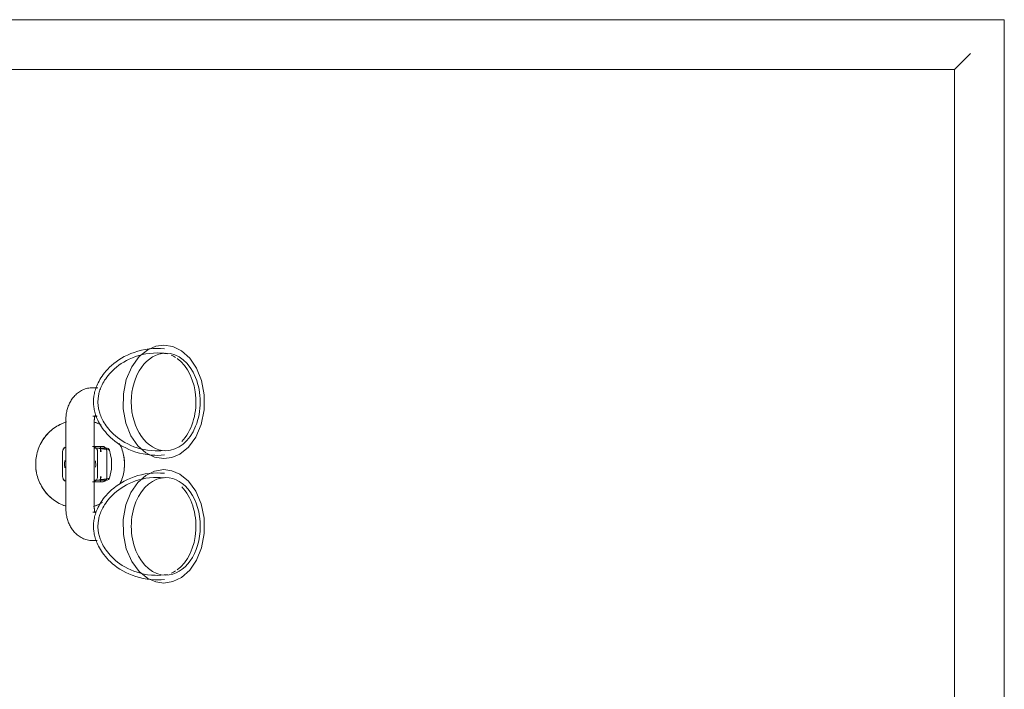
# Model space of a CAD drawing. Header units: millimetres. Extents: x -281 to 121694, y -16481 to 65128.
# Tile 245 of 256: x 21060 to 21614, y 51803 to 52179. Entities that reach past the tile are written whole.
import ezdxf

# ---------------------------------------------------------------- set-up
doc = ezdxf.new("R2010")
doc.units = ezdxf.units.MM
for name, color, linetype, lineweight in [('A--L$01A__Algemeen', 7, 'Continuous', 5), ('A--L74__VasteSanitaireVoorz', 1, 'Continuous', 5), ('A--L82__LosseGebruikersInvent', 1, 'Continuous', 5)]:
    doc.layers.add(name, color=color, linetype=linetype, lineweight=lineweight)

# ---------------------------------------------------------------- blocks, each defined once
blk = doc.blocks.new('NLRS_82_FU_UN_spoekbak_gen_kad - spoelbak dxbxh 900x1200x957-V394-L_80_ 13')
at = {"layer": 'A--L$01A__Algemeen'}
for p, q in [((600, -577.32), (600, 322.68)), ((572, -549.32), (572, 294.68)), ((572, -549.32), (572, 294.68)), ((-572, -549.32), (572, -549.32)), ((0, -549.32), (572, -549.32)), ((579.27, -556.59), (573.73, -551.06)), ((-600, -577.32), (600, -577.32))]:
    blk.add_line(p, q, dxfattribs=at)
for points in [[(572, -549.32), (572.21, -549.54), (572.64, -549.96), (573.24, -550.57), (573.58, -550.9), (573.73, -551.06)], [(579.27, -556.59), (579.42, -556.75), (579.77, -557.09), (580.38, -557.71), (580.82, -558.14), (581.04, -558.36)]]:
    blk.add_open_spline(points, degree=3, dxfattribs=at)
at = {"layer": 'A--L74__VasteSanitaireVoorz'}
for p, q in [((375, -49.32), (325, -49.32)), ((357, -47.48), (343, -47.48)), ((307, -64.4), (307, -66.86)), ((323, -66.4), (323, -64.4)), ((325, -65.32), (375, -65.32)), ((340, -69.42), (340, -65.21)), ((340, -66.04), (340, -68.86)), ((341, -65.23), (341, -67.5)), ((359, -67.5), (359, -65.23)), ((360, -65.21), (360, -69.42)), ((360, -68.86), (360, -66.04)), ((377, -64.4), (377, -66.88)), ((393, -67.28), (393, -64.4)), ((340, -69.6), (340, -67.86)), ((340, -68.15), (340, -69.6)), ((340, -68.86), (343, -68.86)), ((341, -67.86), (341, -68.89)), ((341.43, -68.69), (342.95, -69.39)), ((343, -67.17), (357, -67.17)), ((357, -68.86), (360, -68.86)), ((357.05, -69.39), (358.57, -68.69)), ((359, -68.89), (359, -67.86)), ((360, -69.6), (360, -68.15)), ((357, -72.38), (343, -72.38))]:
    blk.add_line(p, q, dxfattribs=at)
at = {"layer": 'A--L74__VasteSanitaireVoorz', "flags": 128}
for points in [[(350, -32.32), (349, -32.34), (348, -32.4), (347.01, -32.5), (346.02, -32.64), (345.03, -32.82), (344.06, -33.04), (343.09, -33.3), (342.14, -33.59), (341.19, -33.93), (340.26, -34.3), (339.35, -34.71), (338.46, -35.15), (337.58, -35.63), (336.72, -36.14), (335.88, -36.69), (335.07, -37.27), (334.28, -37.88), (333.52, -38.53), (332.78, -39.2), (332.07, -39.91), (331.38, -40.64), (330.73, -41.4), (330.11, -42.18), (329.52, -42.99), (328.96, -43.82), (328.44, -44.67), (327.95, -45.54), (327.5, -46.43), (327.08, -47.34), (326.7, -48.27), (326.36, -49.2)], [(373.81, -49.72), (373.49, -48.77), (373.13, -47.84), (372.73, -46.92), (372.3, -46.02), (371.83, -45.14), (371.32, -44.27), (370.78, -43.43), (370.21, -42.61), (369.61, -41.81), (368.97, -41.04), (368.31, -40.3), (367.61, -39.58), (366.89, -38.89), (366.14, -38.23), (365.36, -37.6), (364.56, -37), (363.73, -36.43), (362.89, -35.9), (362.02, -35.4), (361.13, -34.94), (360.23, -34.51), (359.31, -34.12), (358.37, -33.77), (357.43, -33.45), (356.47, -33.17), (355.49, -32.94), (354.51, -32.74), (353.53, -32.57), (352.54, -32.45), (351.54, -32.37), (350.54, -32.33), (350, -32.32)], [(325, -49.32), (324.37, -49.33), (323.75, -49.36), (323.12, -49.4), (322.5, -49.47), (321.88, -49.55), (321.26, -49.64), (320.64, -49.76), (320.03, -49.89), (319.42, -50.05), (318.81, -50.22), (318.21, -50.41), (317.62, -50.62), (317.03, -50.84), (316.45, -51.09), (315.87, -51.36), (315.3, -51.64), (314.74, -51.95), (314.19, -52.28), (313.65, -52.63), (313.12, -53), (312.6, -53.39), (312.09, -53.81), (311.6, -54.25), (311.12, -54.71), (310.66, -55.2), (310.22, -55.71), (309.8, -56.24), (309.4, -56.8), (309.02, -57.38), (308.67, -57.98), (308.35, -58.6), (308.05, -59.25), (307.79, -59.92), (307.56, -60.6), (307.37, -61.3), (307.22, -62.01), (307.11, -62.73), (307.03, -63.46), (307, -64.2), (307, -64.4)], [(393, -64.4), (392.98, -63.66), (392.92, -62.93), (392.81, -62.2), (392.67, -61.49), (392.49, -60.79), (392.27, -60.1), (392.02, -59.43), (391.74, -58.78), (391.42, -58.14), (391.08, -57.54), (390.71, -56.95), (390.31, -56.39), (389.9, -55.85), (389.46, -55.33), (389, -54.84), (388.53, -54.37), (388.04, -53.93), (387.54, -53.5), (387.02, -53.11), (386.5, -52.73), (385.96, -52.37), (385.41, -52.04), (384.85, -51.73), (384.28, -51.43), (383.71, -51.16), (383.13, -50.91), (382.54, -50.68), (381.95, -50.46), (381.35, -50.27), (380.74, -50.09), (380.14, -49.93), (379.52, -49.79), (378.91, -49.67), (378.29, -49.57), (377.67, -49.49), (377.05, -49.42), (376.42, -49.37), (375.8, -49.34), (375.17, -49.32), (375, -49.32)], [(345.05, -100.65), (344.99, -98.4), (344.8, -96.16), (344.49, -93.96), (344.06, -91.81), (343.52, -89.72), (342.89, -87.71), (342.16, -85.78), (341.36, -83.94), (340.49, -82.2), (339.57, -80.57), (338.6, -79.04), (337.6, -77.61), (336.58, -76.29), (335.55, -75.07), (334.51, -73.95), (333.47, -72.92), (332.45, -71.99), (331.43, -71.14), (330.43, -70.36), (329.46, -69.66), (328.5, -69.03), (327.57, -68.47), (326.67, -67.96), (325.79, -67.51), (324.94, -67.1), (324.11, -66.74), (323.32, -66.43), (322.54, -66.15), (321.79, -65.9), (321.06, -65.69), (320.35, -65.51), (319.66, -65.35), (318.99, -65.22), (318.33, -65.11), (317.68, -65.02), (317.04, -64.95), (316.41, -64.9), (315.79, -64.87), (315.17, -64.86), (314.55, -64.86), (313.92, -64.88), (313.3, -64.92), (312.66, -64.98), (312.02, -65.06), (311.37, -65.16), (310.7, -65.28), (310.02, -65.42), (309.32, -65.59), (308.61, -65.79), (307.87, -66.01), (307.11, -66.27), (306.32, -66.57), (305.51, -66.9), (304.67, -67.28), (303.81, -67.71), (302.92, -68.19), (302, -68.72), (301.06, -69.31), (300.1, -69.98), (299.11, -70.71), (298.1, -71.52), (297.08, -72.41), (296.05, -73.39), (295.01, -74.46), (293.97, -75.62), (292.95, -76.89), (291.94, -78.25), (290.95, -79.73), (290, -81.31), (289.1, -82.99), (288.26, -84.77), (287.5, -86.65), (286.81, -88.62), (286.22, -90.67), (285.73, -92.79), (285.35, -94.97), (285.1, -97.19), (284.96, -99.43), (284.95, -100.65)], [(322.68, -65.84), (322.76, -65.8), (322.84, -65.76), (322.93, -65.72), (323.04, -65.67), (323.15, -65.63), (323.27, -65.59), (323.4, -65.55), (323.54, -65.51), (323.68, -65.47), (323.83, -65.44), (323.99, -65.41), (324.15, -65.38), (324.32, -65.36), (324.49, -65.35), (324.66, -65.33), (324.83, -65.33), (325, -65.32)], [(326.19, -64.93), (326.51, -65.88), (326.87, -66.81), (327.27, -67.73), (327.7, -68.63)], [(340, -64.21), (340, -66.92), (340, -68.95), (340, -69.42)], [(415.05, -100.65), (414.99, -98.4), (414.8, -96.16), (414.49, -93.96), (414.06, -91.81), (413.52, -89.72), (412.89, -87.71), (412.16, -85.78), (411.36, -83.94), (410.49, -82.2), (409.57, -80.57), (408.6, -79.04), (407.6, -77.61), (406.58, -76.29), (405.55, -75.07), (404.51, -73.95), (403.47, -72.92), (402.45, -71.99), (401.43, -71.14), (400.43, -70.36), (399.46, -69.66), (398.5, -69.03), (397.57, -68.47), (396.67, -67.96), (395.79, -67.51), (394.94, -67.1), (394.11, -66.74), (393.32, -66.43), (392.54, -66.15), (391.79, -65.9), (391.06, -65.69), (390.35, -65.51), (389.66, -65.35), (388.99, -65.22), (388.33, -65.11), (387.68, -65.02), (387.04, -64.95), (386.41, -64.9), (385.79, -64.87), (385.17, -64.86), (384.55, -64.86), (383.92, -64.88), (383.3, -64.92), (382.66, -64.98), (382.02, -65.06), (381.37, -65.16), (380.7, -65.28), (380.02, -65.42), (379.32, -65.59), (378.61, -65.79), (377.87, -66.01), (377.11, -66.27), (376.32, -66.57), (375.51, -66.9), (374.67, -67.28), (373.81, -67.71), (372.92, -68.19), (372, -68.72), (371.06, -69.31), (370.1, -69.98), (369.11, -70.71), (368.1, -71.52), (367.08, -72.41), (366.05, -73.39), (365.01, -74.46), (363.97, -75.62), (362.95, -76.89), (361.94, -78.25), (360.95, -79.73), (360, -81.31), (359.1, -82.99), (358.26, -84.77), (357.5, -86.65), (356.81, -88.62), (356.22, -90.67), (355.73, -92.79), (355.35, -94.97), (355.1, -97.19), (354.96, -99.43), (354.95, -100.65)], [(360, -69.42), (360, -67.6), (360, -65.09), (360, -64.21)], [(372.05, -69.11), (372.5, -68.22), (372.92, -67.31), (373.3, -66.38), (373.64, -65.44)], [(375, -65.32), (375.17, -65.33), (375.35, -65.33), (375.52, -65.35), (375.69, -65.36), (375.85, -65.38), (376.01, -65.41), (376.17, -65.44), (376.32, -65.47), (376.47, -65.51), (376.6, -65.55), (376.73, -65.59), (376.85, -65.63), (376.97, -65.67), (377.07, -65.72), (377.16, -65.76), (377.25, -65.8), (377.32, -65.84), (377.38, -65.88), (377.43, -65.91), (377.46, -65.94), (377.49, -65.96), (377.51, -65.97)], [(342.55, -100.65), (342.49, -98.54), (342.32, -96.44), (342.02, -94.38), (341.62, -92.37), (341.12, -90.41), (340.52, -88.52), (339.84, -86.72), (339.09, -85), (338.28, -83.38), (337.42, -81.85), (336.52, -80.42), (335.59, -79.09), (334.64, -77.86), (333.68, -76.73), (332.71, -75.69), (331.75, -74.74), (330.8, -73.87), (329.86, -73.08), (328.94, -72.37), (328.04, -71.72), (327.16, -71.14), (326.31, -70.63), (325.48, -70.16), (324.68, -69.75), (323.91, -69.38), (323.16, -69.05), (322.43, -68.77), (321.73, -68.51), (321.05, -68.29), (320.4, -68.1), (319.76, -67.94), (319.14, -67.8), (318.54, -67.68), (317.95, -67.58), (317.38, -67.5), (316.81, -67.44), (316.25, -67.4), (315.7, -67.37), (315.15, -67.36), (314.6, -67.36), (314.05, -67.38), (313.49, -67.42), (312.93, -67.47), (312.36, -67.54), (311.78, -67.62), (311.18, -67.73), (310.57, -67.86), (309.95, -68.01), (309.3, -68.19), (308.64, -68.39), (307.95, -68.63), (307.24, -68.89), (306.5, -69.2), (305.74, -69.54), (304.95, -69.93), (304.14, -70.37), (303.3, -70.86), (302.44, -71.4), (301.55, -72.01), (300.64, -72.69), (299.71, -73.43), (298.76, -74.26), (297.81, -75.16), (296.84, -76.16), (295.88, -77.24), (294.92, -78.42), (293.98, -79.69), (293.06, -81.07), (292.18, -82.54), (291.34, -84.11), (290.55, -85.78), (289.83, -87.54), (289.19, -89.38), (288.64, -91.3), (288.18, -93.29), (287.83, -95.33), (287.59, -97.4), (287.46, -99.51), (287.45, -100.65)], [(341, -67.5), (341, -72.1), (341, -69.57)], [(341.49, -70.87), (341.22, -70.48), (341.06, -70.03)], [(412.55, -100.65), (412.49, -98.54), (412.32, -96.44), (412.02, -94.38), (411.62, -92.37), (411.12, -90.41), (410.52, -88.52), (409.84, -86.72), (409.09, -85), (408.28, -83.38), (407.42, -81.85), (406.52, -80.42), (405.59, -79.09), (404.64, -77.86), (403.68, -76.73), (402.71, -75.69), (401.75, -74.74), (400.8, -73.87), (399.86, -73.08), (398.94, -72.37), (398.04, -71.72), (397.16, -71.14), (396.31, -70.63), (395.48, -70.16), (394.68, -69.75), (393.91, -69.38), (393.16, -69.05), (392.43, -68.77), (391.73, -68.51), (391.05, -68.29), (390.4, -68.1), (389.76, -67.94), (389.14, -67.8), (388.54, -67.68), (387.95, -67.58), (387.38, -67.5), (386.81, -67.44), (386.25, -67.4), (385.7, -67.37), (385.15, -67.36), (384.6, -67.36), (384.05, -67.38), (383.49, -67.42), (382.93, -67.47), (382.36, -67.54), (381.78, -67.62), (381.18, -67.73), (380.57, -67.86), (379.95, -68.01), (379.3, -68.19), (378.64, -68.39), (377.95, -68.63), (377.24, -68.89), (376.5, -69.2), (375.74, -69.54), (374.95, -69.93), (374.14, -70.37), (373.3, -70.86), (372.44, -71.4), (371.55, -72.01), (370.64, -72.69), (369.71, -73.43), (368.76, -74.26), (367.81, -75.16), (366.84, -76.16), (365.88, -77.24), (364.92, -78.42), (363.98, -79.69), (363.06, -81.07), (362.18, -82.54), (361.34, -84.11), (360.55, -85.78), (359.83, -87.54), (359.19, -89.38), (358.64, -91.3), (358.18, -93.29), (357.83, -95.33), (357.59, -97.4), (357.46, -99.51), (357.45, -100.65)], [(358.94, -70.03), (358.78, -70.48), (358.51, -70.87)], [(359, -69.57), (359, -72.1), (359, -67.5)], [(360, -66.92), (360, -68.95), (360, -69.6)], [(341, -72.19), (341.02, -72.47), (341.17, -72.93), (341.35, -73.23), (341.52, -73.44), (341.83, -73.68), (342.18, -73.84)], [(342.18, -73.84), (343.88, -74.32), (345.55, -74.68), (347.14, -74.91), (348.53, -75.04), (350.97, -75.06), (352.74, -74.93), (355.31, -74.51), (357.82, -73.84)], [(357.82, -73.84), (358.08, -73.73), (358.28, -73.6), (358.59, -73.32), (358.76, -73.06), (358.94, -72.62), (359, -72.19)], [(346.9, -104.38), (346.09, -99.24), (343.68, -94.32), (339.66, -89.8), (334.05, -85.95), (327.02, -83.11), (318.95, -81.6), (310.47, -81.65), (302.31, -83.31), (295.17, -86.38), (289.54, -90.53), (285.66, -95.35), (283.73, -99.85), (283.1, -104.38)], [(338.87, -79.71), (339.77, -80.13), (340.69, -80.53), (341.63, -80.88), (342.57, -81.2), (343.53, -81.47), (344.51, -81.71), (345.49, -81.91), (346.47, -82.07), (347.46, -82.2), (348.46, -82.28), (349.46, -82.32), (350, -82.32)], [(350, -82.32), (351, -82.3), (352, -82.24), (352.99, -82.14), (353.98, -82), (354.97, -81.83), (355.94, -81.61), (356.91, -81.35), (357.86, -81.05), (358.81, -80.72), (359.74, -80.35), (360.65, -79.94), (361.54, -79.5)], [(353.1, -104.38), (353.91, -99.24), (356.32, -94.32), (360.34, -89.8), (365.95, -85.95), (372.98, -83.11), (381.05, -81.6), (389.53, -81.65), (397.69, -83.31), (404.83, -86.38), (410.46, -90.53), (414.34, -95.35), (416.27, -99.85), (416.9, -104.38)], [(283.1, -104.38), (283.91, -109.53), (286.32, -114.45), (290.34, -118.97), (295.95, -122.81), (302.98, -125.66), (311.05, -127.17), (319.53, -127.11), (327.69, -125.46), (334.83, -122.38), (340.46, -118.24), (344.34, -113.41), (346.27, -108.92), (346.9, -104.38)], [(284.95, -100.65), (285.01, -102.9), (285.16, -104.81)], [(287.45, -100.65), (287.51, -102.76), (287.65, -104.55)], [(342.35, -104.55), (342.51, -102.45), (342.55, -100.65)], [(344.84, -104.81), (345.01, -102.57), (345.05, -100.65)], [(416.9, -104.38), (416.09, -109.53), (413.68, -114.45), (409.66, -118.97), (404.05, -122.81), (397.02, -125.66), (388.95, -127.17), (380.47, -127.11), (372.31, -125.46), (365.17, -122.38), (359.54, -118.24), (355.66, -113.41), (353.73, -108.92), (353.1, -104.38)], [(354.95, -100.65), (355.01, -102.9), (355.16, -104.81)], [(357.45, -100.65), (357.51, -102.76), (357.65, -104.55)], [(412.35, -104.55), (412.51, -102.45), (412.55, -100.65)], [(414.84, -104.81), (415.01, -102.57), (415.05, -100.65)]]:
    blk.add_lwpolyline(points, dxfattribs=at)
at = {"layer": 'A--L74__VasteSanitaireVoorz'}
for radius, start, end in [(25, 90, 100.9975), (25, 79.0025, 90), (25, 120.8363, 140.1448), (25, 39.8552, 59.1637), (25, 156.9419, 161.2092), (8.8, 90, 103.0233), (8.8, 76.9767, 90), (25, 18.7908, 30.1098), (25, 198.7908, 210.1098), (8.8, 258.8809, 270), (8.8, 270, 281.7841), (25, 336.9419, 341.2092), (25, 259.0025, 270), (25, 270, 280.9975)]:
    blk.add_arc((350, -57.32), radius, start, end, dxfattribs=at)
for centre, major_axis, ratio, start_param, end_param in [((343, -50.43), (-3, 0), 0.98425, 4.712389, 5.759587), ((343, -50.43), (3, 0), 0.98425, 1.832596, 2.617994), ((357, -50.43), (3, 0), 0.98425, 0.523599, 1.570796), ((357, -50.43), (3, 0), 0.98425, 0.523599, 1.308997), ((343, -64.21), (3, 0), 0.98425, 3.665191, 4.712389), ((357, -64.21), (-3, 0), 0.98425, 1.570796, 2.617994), ((343, -67.49), (2, 0), 0.961631, 3.141768, 3.811137), ((357, -67.49), (2, 0), 0.961631, 5.613641, 6.28301), ((315, -105.52), (27.43, 0), 0.707107, 0, 3.141593), ((385, -105.52), (-27.43, 0), 0.707107, 3.141593, 6.283185), ((315, -103.11), (27.43, 0), 0.707107, 3.228433, 3.312917), ((385, -103.11), (27.43, 0), 0.707107, 6.111861, 6.196345), ((315, -105.52), (27.43, 0), 0.707107, 3.141593, 6.283185), ((315, -103.11), (27.43, 0), 0.707107, 3.425235, 3.56242), ((385, -105.52), (-27.43, 0), 0.707107, 0, 3.141593), ((385, -103.11), (27.43, 0), 0.707107, 5.862358, 5.999543), ((315, -103.11), (27.43, 0), 0.707107, 3.609518, 5.654867), ((385, -103.11), (27.43, 0), 0.707107, 3.769911, 5.81526)]:
    blk.add_ellipse(centre, major_axis=major_axis, ratio=ratio, start_param=start_param, end_param=end_param, dxfattribs=at)
for points, knots in [([(343, -72.38), (342.54, -72.38), (341.88, -72.23), (341.11, -71.75), (340.55, -71.2), (340.11, -70.41), (340, -69.76), (340, -69.42)], [0, 0, 0, 0, 0.285714, 0.428571, 0.571429, 0.785714, 1, 1, 1, 1]), ([(340, -69.6), (340, -70.05), (340.15, -70.72), (340.63, -71.49), (341.11, -71.97), (341.49, -72.21), (341.7, -72.31)], [0, 0, 0, 0, 0.2857143, 0.4285714, 0.5714286, 0.7142857, 0.7142857, 0.7142857, 0.7142857]), ([(360, -69.42), (360, -69.87), (359.85, -70.52), (359.37, -71.28), (358.81, -71.83), (358.01, -72.27), (357.34, -72.38), (357, -72.38)], [0, 0, 0, 0, 0.285714, 0.428571, 0.571429, 0.785714, 1, 1, 1, 1]), ([(358.3, -72.31), (358.5, -72.21), (358.89, -71.97), (359.45, -71.41), (359.89, -70.6), (360, -69.94), (360, -69.6)], [0.2857143, 0.2857143, 0.2857143, 0.2857143, 0.4285714, 0.5714286, 0.7857143, 1, 1, 1, 1])]:
    blk.add_open_spline(points, degree=3, knots=knots, dxfattribs=at)
for points in [[(341.43, -68.69), (341.65, -71.57), (341.86, -73.24), (342.07, -73.71)], [(357.93, -73.71), (358.14, -73.24), (358.35, -71.57), (358.57, -68.69)]]:
    blk.add_open_spline(points, degree=3, dxfattribs=at)

msp = doc.modelspace()

# ---------------------------------------------------------------- block references
at = {"layer": 'A--L82__LosseGebruikersInvent', "rotation": 89.99999999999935}
msp.add_blockref('NLRS_82_FU_UN_spoekbak_gen_kad - spoelbak dxbxh 900x1200x957-V394-L_80_ 13', (21036.99, 51579.35), dxfattribs=at)

doc.saveas('drawing.dxf')
